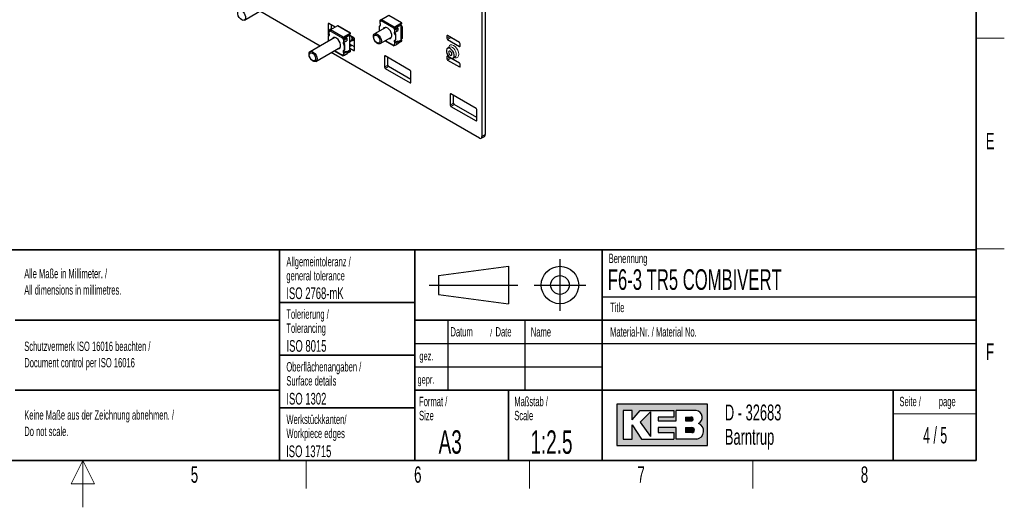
# Paper-space layout 'Blatt4' of a CAD drawing. Header units: millimetres. Extents: x 5 to 418, y 2 to 292.
# Tile 56 of 79: x 203 to 414, y 2 to 106. Entities that reach past the tile are written whole.
import ezdxf

# ---------------------------------------------------------------- set-up
doc = ezdxf.new("R2010")
doc.units = ezdxf.units.MM
doc.layers.add('SLD-0', color=7, linetype='Continuous')
doc.styles.add('SLDTEXTSTYLE0', font='TXT', dxfattribs={"width": 0.605})
doc.styles.add('SLDTEXTSTYLE1', font='TXT', dxfattribs={"width": 0.563})

psp = doc.layouts.new('Blatt4')

# ---------------------------------------------------------------- hatches: boundary and pattern name
at = {"linetype": 'Continuous'}
h = psp.add_hatch(color=7, dxfattribs=at)
h.paths.add_polyline_path([(331.1423676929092, 15.18257760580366), (350.5207896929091, 15.18257760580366), (350.5207896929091, 24.04128480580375), (331.1423676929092, 24.04128480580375)], flags=0)
edge = h.paths.add_edge_path(flags=0)
edge.add_arc((347.9991875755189, 18.26988521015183), 1.720915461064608, -81.72003226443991, 70.17096003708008, ccw=False)
edge.add_line((348.2470169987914, 16.56690822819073), (348.2293995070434, 16.56675060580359))
edge.add_line((348.2293995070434, 16.56675060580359), (343.8767592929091, 16.56675060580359))
edge.add_line((343.8767592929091, 16.56675060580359), (343.8767592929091, 19.05826200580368))
edge.add_line((343.8767592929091, 19.05826200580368), (340.0010748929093, 19.05826200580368))
edge.add_line((340.0010748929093, 19.05826200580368), (340.0010748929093, 17.95092360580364))
edge.add_line((340.0010748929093, 17.95092360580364), (343.3230900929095, 17.95092360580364))
edge.add_line((343.3230900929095, 17.95092360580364), (343.3230900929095, 16.56675060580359))
edge.add_line((343.3230900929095, 16.56675060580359), (336.4022250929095, 16.56675060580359))
edge.add_line((336.4022250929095, 16.56675060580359), (334.4643828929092, 19.61193120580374))
edge.add_line((334.4643828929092, 19.61193120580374), (334.4643828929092, 16.56675060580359))
edge.add_line((334.4643828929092, 16.56675060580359), (332.5265406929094, 16.56675060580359))
edge.add_line((332.5265406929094, 16.56675060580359), (332.5265406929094, 22.65711180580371))
edge.add_line((332.5265406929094, 22.65711180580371), (334.4643828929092, 22.65711180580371))
edge.add_line((334.4643828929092, 22.65711180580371), (334.4643828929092, 20.71926960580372))
edge.add_line((334.4643828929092, 20.71926960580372), (336.1253904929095, 22.65711180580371))
edge.add_line((336.1253904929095, 22.65711180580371), (343.3230900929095, 22.65711180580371))
edge.add_line((343.3230900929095, 22.65711180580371), (343.3230900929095, 21.27293880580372))
edge.add_line((343.3230900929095, 21.27293880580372), (340.0010748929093, 21.27293880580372))
edge.add_line((340.0010748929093, 21.27293880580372), (340.0010748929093, 20.44243500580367))
edge.add_line((340.0010748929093, 20.44243500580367), (343.8767592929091, 20.44243500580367))
edge.add_line((343.8767592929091, 20.44243500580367), (343.8767592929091, 22.65711180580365))
edge.add_line((343.8767592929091, 22.65711180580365), (348.1497422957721, 22.65711180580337))
edge.add_line((348.1497422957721, 22.65711180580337), (348.151741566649, 22.65711180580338))
edge.add_line((348.151741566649, 22.65711180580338), (348.1521661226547, 22.65713246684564))
edge.add_arc((347.9523797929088, 21.20834406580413), 1.462498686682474, -64.4589412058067, 82.1484933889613, ccw=False)
psp.add_hatch(color=7, dxfattribs=at).paths.add_polyline_path([(338.3400672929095, 17.12041980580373), (338.3400672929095, 22.38027720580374), (336.1253904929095, 20.16560040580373)], flags=0)
h = psp.add_hatch(color=7, dxfattribs=at)
edge = h.paths.add_edge_path(flags=0)
edge.add_line((345.8146014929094, 20.44243500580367), (346.974194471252, 20.44243500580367))
edge.add_arc((347.0534490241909, 20.85768690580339), 0.4227474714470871, 259.1945394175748, 460.8054605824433)
edge.add_line((346.9741944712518, 21.27293880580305), (345.8146014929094, 21.27293880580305))
edge.add_line((345.8146014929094, 21.27293880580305), (345.8146014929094, 20.44243500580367))
h = psp.add_hatch(color=7, dxfattribs=at)
edge = h.paths.add_edge_path(flags=0)
edge.add_line((345.8146014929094, 17.95092360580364), (347.1991847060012, 17.95092360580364))
edge.add_arc((347.1991847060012, 18.50459280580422), 0.5536692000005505, 270.0000000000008, 450.0000000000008)
edge.add_line((347.1991847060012, 19.05826200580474), (347.1703327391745, 19.05826200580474))
edge.add_line((347.1703327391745, 19.05826200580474), (345.8146014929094, 19.05826200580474))
edge.add_line((345.8146014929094, 19.05826200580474), (345.8146014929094, 17.95092360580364))

# ---------------------------------------------------------------- linework, layer by layer
at = {"color": 7, "linetype": 'Continuous', "lineweight": 25}
for p, q in [((251.5308018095, 106.0979395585), (256.7742475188, 109.1249163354)), ((267.6951985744, 100.5662381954), (254.8218871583, 107.9978426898)), ((302.3279506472, 108.0416088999), (302.3279506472, 81.2264086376)), ((303.0350574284, 108.4498129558), (303.0350574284, 81.6346126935)), ((269.4333431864, 105.3112759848), (269.4333431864, 102.992300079)), ((270.9323153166, 104.6092459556), (269.5747645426, 105.392943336)), ((280.5029095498, 106.0083169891), (280.5029095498, 105.4951338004)), ((280.9733258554, 106.3348802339), (280.5702749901, 106.102203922)), ((280.5702749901, 105.9144300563), (280.6070445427, 105.8932034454)), ((280.6975542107, 106.0287271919), (280.7710841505, 106.0711751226)), ((280.7343237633, 105.9666801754), (280.6975542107, 105.9879067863)), ((280.7343237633, 105.9666801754), (280.7465176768, 105.9602551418)), ((280.7475041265, 105.9743153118), (280.746537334, 105.9605053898)), ((282.3804683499, 107.0721482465), (280.8437247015, 106.1850050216)), ((283.5590147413, 104.6175014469), (280.8437247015, 106.1850050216)), ((285.0957583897, 105.5046446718), (282.3804683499, 107.0721482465)), ((285.132162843, 105.4942314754), (282.4168728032, 107.0617350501)), ((283.5590147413, 104.6175014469), (285.0957583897, 105.5046446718)), ((283.6217162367, 104.521452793), (285.0005744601, 105.303664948)), ((285.0149490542, 105.2950440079), (284.9791882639, 105.2489805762)), ((285.0032461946, 105.1894980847), (285.159398, 105.3906370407)), ((285.0158948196, 105.3077944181), (285.0149490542, 105.2950440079)), ((285.159398, 105.3906370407), (285.0158948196, 105.3077944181)), ((285.159398, 105.3906370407), (285.159398, 105.4678943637)), ((269.5710387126, 103.8434580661), (269.5710387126, 103.3302748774)), ((270.0414550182, 104.1700213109), (269.638404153, 103.937344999)), ((269.638404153, 103.7495711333), (269.6751737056, 103.7283445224)), ((269.7656833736, 103.8638682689), (269.8392133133, 103.9063161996)), ((269.8024529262, 103.8018212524), (269.7656833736, 103.8230478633)), ((269.8024529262, 103.8018212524), (269.8146468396, 103.7953962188)), ((269.8156332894, 103.8094563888), (269.8146664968, 103.7956464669)), ((271.4485975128, 104.9072893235), (269.9118538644, 104.0201460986)), ((272.6271439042, 102.4526425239), (269.9118538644, 104.0201460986)), ((270.1064642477, 104.1324922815), (270.0414550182, 104.1700213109)), ((270.1404499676, 104.15211182), (270.1404499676, 105.0663800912)), ((274.1638875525, 103.3397857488), (271.4485975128, 104.9072893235)), ((274.2002920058, 103.3293725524), (271.4850019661, 104.8968761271)), ((272.6271439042, 102.4526425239), (274.1638875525, 103.3397857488)), ((274.0713753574, 103.0246391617), (274.2275271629, 103.2257781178)), ((274.2275271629, 103.2257781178), (274.0840239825, 103.1429354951)), ((274.2275271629, 103.2257781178), (274.2275271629, 103.3030354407)), ((281.7797223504, 104.5510849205), (279.3647037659, 103.1569243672)), ((280.4076404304, 103.8535908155), (280.4076404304, 104.8119596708)), ((280.5722061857, 104.967848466), (280.4449269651, 104.894371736)), ((283.4628560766, 104.3924079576), (283.4627941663, 104.4068117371)), ((283.5901352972, 104.4658846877), (283.5919663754, 104.4813812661)), ((283.6023488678, 104.1640510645), (283.6391184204, 104.1428244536)), ((283.7663976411, 104.2163011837), (283.7296280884, 104.2375277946)), ((283.7352849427, 104.2342621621), (283.7352849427, 104.2979244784)), ((283.7352849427, 103.2968083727), (283.7352849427, 103.5777917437)), ((284.2401591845, 104.4489774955), (283.8371083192, 104.2163011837)), ((283.9643875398, 104.1428244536), (284.3674384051, 104.3755007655)), ((283.9643875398, 103.6412813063), (284.3674384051, 103.8739576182)), ((284.3674384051, 104.3755007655), (284.2401591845, 104.4489774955)), ((284.3674384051, 104.3755007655), (284.3674384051, 103.8739576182)), ((285.0292903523, 101.9094211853), (285.0292903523, 105.0449379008)), ((285.1735401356, 104.8636554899), (285.0292903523, 104.9469291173)), ((285.0292903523, 103.6558143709), (285.2502323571, 103.7833614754)), ((285.2502323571, 103.7833614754), (285.3149614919, 103.8298323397)), ((285.3149614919, 102.2997306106), (285.3149614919, 104.6187065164)), ((270.8478515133, 102.3862259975), (265.604405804, 99.3592492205)), ((269.4757695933, 101.6887318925), (269.4757695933, 102.6471007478)), ((269.6403353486, 102.802989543), (269.513056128, 102.729512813)), ((272.5309852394, 102.2275490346), (272.5309233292, 102.2419528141)), ((272.65826446, 102.3010257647), (272.6600955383, 102.3165223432)), ((272.6704780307, 101.9991921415), (272.7072475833, 101.9779655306)), ((272.6898453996, 102.35659387), (274.0687036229, 103.138806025)), ((272.8345268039, 102.0514422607), (272.7977572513, 102.0726688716)), ((272.8034141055, 102.0694032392), (272.8034141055, 102.1330655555)), ((272.8034141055, 101.1319494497), (272.8034141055, 101.4129328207)), ((273.3082883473, 102.2841185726), (272.905237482, 102.0514422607)), ((273.0325167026, 101.9779655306), (273.4355675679, 102.2106418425)), ((273.0325167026, 101.4764223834), (273.4355675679, 101.7090986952)), ((273.4355675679, 102.2106418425), (273.3082883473, 102.2841185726)), ((273.4355675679, 102.2106418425), (273.4355675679, 101.7090986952)), ((274.083078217, 103.1301850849), (274.0473174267, 103.0841216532)), ((274.0840239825, 103.1429354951), (274.083078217, 103.1301850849)), ((274.0974195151, 99.7445622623), (274.0974195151, 102.8800789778)), ((274.9487760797, 102.290592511), (274.0974195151, 102.7820701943)), ((274.0974195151, 101.4909554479), (274.31836152, 101.6185025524)), ((274.3983015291, 101.6790080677), (274.7535431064, 102.0232934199)), ((274.6696260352, 101.941964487), (274.9154536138, 101.9802188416)), ((274.9154536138, 101.9802188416), (274.9880887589, 101.997841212)), ((275.0901974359, 99.7266676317), (275.0901974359, 102.0456435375)), ((280.5646062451, 101.0784070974), (282.9796248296, 102.4725676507)), ((281.6596181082, 101.7105439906), (283.5089498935, 100.6429474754)), ((283.7352849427, 101.533080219), (283.7352849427, 101.8034657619)), ((283.7644664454, 101.8117992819), (283.8917456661, 101.885276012)), ((283.8017529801, 102.8525802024), (283.8017529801, 101.8942113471)), ((283.8371083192, 101.4262170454), (284.2401591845, 101.6588933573)), ((283.9290322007, 101.9676880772), (283.9290322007, 102.9260569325)), ((284.3674384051, 101.5259604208), (283.9643875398, 101.2932841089)), ((284.3674384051, 101.4055681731), (284.9547172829, 101.7445970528)), ((285.0005744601, 101.6110082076), (284.3674384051, 101.2391764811)), ((284.3674384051, 101.5259604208), (284.3674384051, 101.0244172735)), ((285.0957583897, 101.5199255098), (284.3674384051, 101.0994753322)), ((284.9791882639, 101.7632251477), (285.0149490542, 101.6758731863)), ((285.0149490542, 101.6758731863), (285.0158948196, 101.6245672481)), ((285.0158948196, 101.6245672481), (285.159398, 101.7074098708)), ((285.3149614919, 102.9528305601), (285.0292903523, 103.1177449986)), ((285.3149614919, 102.845236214), (285.0292903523, 103.0101506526)), ((285.2689995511, 102.7956905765), (285.0292903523, 102.6573094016)), ((285.0292903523, 102.3013368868), (285.1735401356, 102.2180632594)), ((285.159398, 101.7074098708), (285.0292903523, 102.0252204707)), ((285.159398, 101.6301525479), (285.159398, 101.7074098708)), ((294.8326187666, 102.7007286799), (294.8326187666, 102.2108041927)), ((297.5196245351, 101.3128614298), (294.9740401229, 102.7823960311)), ((294.9740401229, 101.9658552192), (297.5196245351, 100.4963206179)), ((295.6811469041, 102.3740592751), (295.6754469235, 102.3774825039)), ((297.5253245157, 101.309438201), (295.6811469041, 102.3740592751)), ((297.6610458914, 100.5779879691), (297.6610458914, 101.0679124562)), ((266.8043082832, 97.2807319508), (272.0477539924, 100.3077087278)), ((301.7622652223, 80.8997392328), (270.0953936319, 99.1806350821)), ((270.727747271, 99.5456850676), (272.5770790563, 98.4780885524)), ((272.8034141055, 99.368221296), (272.8034141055, 99.6386068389)), ((272.8325956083, 99.646940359), (272.9598748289, 99.720417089)), ((272.869882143, 100.6877212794), (272.869882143, 99.7293524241)), ((272.905237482, 99.2613581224), (273.3082883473, 99.4940344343)), ((272.9971613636, 99.8028291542), (272.9971613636, 100.7611980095)), ((273.4355675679, 99.3611014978), (273.0325167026, 99.1284251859)), ((273.4355675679, 99.2407092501), (274.0228464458, 99.5797381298)), ((274.0687036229, 99.4461492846), (273.4355675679, 99.0743175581)), ((273.4355675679, 99.3611014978), (273.4355675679, 98.8595583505)), ((274.1638875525, 99.3550665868), (273.4355675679, 98.9346164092)), ((274.0473174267, 99.5983662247), (274.083078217, 99.5110142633)), ((274.083078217, 99.5110142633), (274.0840239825, 99.4597083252)), ((274.0840239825, 99.4597083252), (274.2275271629, 99.5425509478)), ((275.0901974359, 100.3797675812), (274.0974195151, 100.9528860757)), ((274.4496195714, 100.6419709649), (274.0974195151, 100.8452917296)), ((274.3371287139, 100.6308316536), (274.0974195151, 100.4924504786)), ((274.0974195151, 100.1364779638), (274.9487760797, 99.6450002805)), ((274.2275271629, 99.5425509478), (274.0974195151, 99.8603615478)), ((274.2275271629, 99.4652936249), (274.2275271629, 99.5425509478)), ((283.4627941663, 100.7323780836), (283.4628560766, 100.7456656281)), ((283.7693041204, 100.7541797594), (283.5590147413, 100.6327822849)), ((283.5919663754, 100.8069476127), (283.5901352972, 100.8191423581)), ((283.6391184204, 100.7917409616), (283.6023488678, 100.8129675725)), ((283.6221992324, 100.801508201), (283.6217162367, 100.8012245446)), ((284.3674384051, 101.0244172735), (283.9643875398, 100.7917409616)), ((295.399393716, 100.3310853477), (294.9397743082, 100.0657527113)), ((272.5309233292, 98.5675191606), (272.5309852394, 98.5808067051)), ((272.8374332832, 98.5893208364), (272.6271439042, 98.4679233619)), ((272.6600955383, 98.6420886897), (272.65826446, 98.6542834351)), ((272.7072475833, 98.6268820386), (272.6704780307, 98.6481086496)), ((272.6903283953, 98.636649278), (272.6898453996, 98.6363656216)), ((273.4355675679, 98.8595583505), (273.0325167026, 98.6268820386)), ((281.4824427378, 98.355478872), (281.4824427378, 96.0365029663)), ((286.9978756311, 95.3347953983), (281.6238640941, 98.4371462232)), ((282.189549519, 96.4447070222), (282.189549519, 98.1105829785)), ((294.8326187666, 98.2914082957), (294.8326187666, 97.8014838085)), ((297.5196245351, 96.9035410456), (294.9740401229, 98.3730756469)), ((294.9740401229, 97.556534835), (297.5196245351, 96.0870002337)), ((295.6811469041, 97.9647388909), (295.6754469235, 97.9681621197)), ((297.5253245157, 96.9001178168), (295.6811469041, 97.9647388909)), ((296.1396767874, 97.9872354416), (296.5992961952, 98.252568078)), ((281.6238640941, 95.7915539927), (286.9978756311, 92.6892031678)), ((287.1392969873, 93.4239704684), (282.3309708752, 96.1997580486)), ((287.1392969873, 92.770870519), (287.1392969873, 95.0898464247)), ((297.6610458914, 96.1686675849), (297.6610458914, 96.658592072)), ((295.5397255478, 90.2403822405), (295.5397255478, 87.9214063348)), ((301.0551584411, 87.2196987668), (295.6811469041, 90.3220495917)), ((296.246832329, 88.3296103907), (296.246832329, 89.995486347)), ((295.6811469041, 87.6764573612), (301.0551584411, 84.5741065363)), ((301.1965797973, 85.3088738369), (296.3882536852, 88.0846614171)), ((301.1965797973, 84.6557738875), (301.1965797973, 86.9747497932)), ((302.1622327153, 80.8601327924), (302.8693394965, 81.2683368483))]:
    psp.add_line(p, q, dxfattribs=at)
at = {"color": 7, "linetype": 'Continuous', "lineweight": 18}
for p, q in [((269.4333431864, 105.3112759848), (269.5747875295, 105.3929300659)), ((280.5702749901, 105.3151851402), (280.5702749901, 105.9144300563)), ((280.6070445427, 105.8932034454), (280.7343237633, 105.9666801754)), ((280.6975542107, 105.9879067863), (280.6975542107, 106.0287271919)), ((280.746537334, 105.9605053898), (283.4628560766, 104.3924079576)), ((285.0149490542, 105.2950440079), (285.0002925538, 105.3035050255)), ((269.638404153, 103.1503262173), (269.638404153, 103.7495711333)), ((269.6751737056, 103.7283445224), (269.8024529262, 103.8018212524)), ((269.7656833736, 103.8230478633), (269.7656833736, 103.8638682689)), ((269.8146664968, 103.7956464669), (272.5309852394, 102.2275490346)), ((280.4830651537, 104.9026444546), (280.6103443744, 104.9761211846)), ((283.4627941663, 104.4068117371), (283.5919663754, 104.4813812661)), ((283.7296280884, 104.2375277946), (283.6023488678, 104.1640510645)), ((283.6391184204, 104.1428244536), (283.6391184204, 103.5435795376)), ((283.7352849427, 104.2979244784), (285.0292903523, 105.0449379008)), ((283.9643875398, 103.6412813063), (283.9643875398, 104.1428244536)), ((269.4333431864, 102.992300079), (269.6536644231, 103.1194888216)), ((269.5511943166, 102.7377855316), (269.6784735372, 102.8112622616)), ((272.5309233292, 102.2419528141), (272.6600955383, 102.3165223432)), ((272.7977572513, 102.0726688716), (272.6704780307, 101.9991921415)), ((272.7072475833, 101.9779655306), (272.7072475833, 101.3787206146)), ((272.8034141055, 102.1330655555), (274.0974195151, 102.8800789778)), ((273.0325167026, 101.4764223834), (273.0325167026, 101.9779655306)), ((274.083078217, 103.1301850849), (274.0684217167, 103.1386461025)), ((283.4628560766, 100.7456656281), (281.725537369, 101.7485983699)), ((283.6391184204, 101.3909858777), (283.6391184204, 100.7917409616)), ((283.8536074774, 103.1038252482), (283.7263282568, 103.0303485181)), ((283.9290322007, 102.9260569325), (283.8017529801, 102.8525802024)), ((283.9290322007, 101.9676880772), (283.8017529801, 101.8942113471)), ((283.9643875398, 100.7917409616), (283.9643875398, 101.2932841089)), ((285.0292903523, 101.9094211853), (284.3663640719, 101.5267219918)), ((284.8619420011, 101.6910390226), (285.0005744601, 101.6110082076)), ((284.9253101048, 101.7276206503), (285.0149490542, 101.6758731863)), ((285.0292903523, 102.9340717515), (285.2689995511, 102.7956905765)), ((285.1735401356, 102.2180632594), (285.31496149, 102.2997040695)), ((294.8326187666, 102.7007286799), (294.9740631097, 102.782382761)), ((294.8326187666, 102.2108041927), (295.3983961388, 102.5374205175)), ((294.9740401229, 101.9658552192), (295.6811469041, 102.3740592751)), ((272.5309852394, 98.5808067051), (270.7936665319, 99.5837394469)), ((272.7072475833, 99.2261269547), (272.7072475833, 98.6268820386)), ((272.9217366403, 100.9389663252), (272.7944574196, 100.8654895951)), ((272.9971613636, 100.7611980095), (272.869882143, 100.6877212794)), ((272.9971613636, 99.8028291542), (272.869882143, 99.7293524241)), ((273.0325167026, 98.6268820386), (273.0325167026, 99.1284251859)), ((274.0974195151, 99.7445622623), (273.4344932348, 99.3618630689)), ((273.9300711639, 99.5261800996), (274.0687036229, 99.4461492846)), ((273.9934392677, 99.5627617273), (274.083078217, 99.5110142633)), ((274.0974195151, 100.7692128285), (274.3371287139, 100.6308316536)), ((274.9487760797, 99.6450002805), (275.090197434, 99.7266410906)), ((283.5919663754, 100.8069476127), (283.4627941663, 100.7323780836)), ((283.5906802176, 100.8191412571), (283.6217162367, 100.8012245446)), ((297.5196245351, 100.4963206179), (297.6610458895, 100.577961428)), ((272.6600955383, 98.6420886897), (272.5309233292, 98.5675191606)), ((272.6588093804, 98.6542823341), (272.6898453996, 98.6363656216)), ((281.4824427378, 98.355478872), (281.6238870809, 98.4371329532)), ((294.8326187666, 98.2914082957), (294.9740631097, 98.3730623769)), ((294.8326187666, 97.8014838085), (295.3983961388, 98.1281001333)), ((294.9740401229, 97.556534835), (295.6811469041, 97.9647388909)), ((281.4824427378, 96.0365029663), (282.189549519, 96.4447070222)), ((281.6238640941, 95.7915539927), (282.3309708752, 96.1997580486)), ((297.5196245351, 96.0870002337), (297.6610458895, 96.1686410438)), ((286.9978756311, 92.6892031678), (287.1392969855, 92.7708439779)), ((295.5397255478, 90.2403822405), (295.6811698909, 90.3220363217)), ((295.5397255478, 87.9214063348), (296.246832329, 88.3296103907)), ((295.6811469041, 87.6764573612), (296.3882536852, 88.0846614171)), ((301.0551584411, 84.5741065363), (301.1965797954, 84.6557473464)), ((302.3279506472, 81.2264086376), (303.0350574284, 81.6346126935))]:
    psp.add_line(p, q, dxfattribs=at)
at = {"color": 7, "linetype": 'Continuous', "lineweight": 25, "flags": 128}
for points in [[(250.6195287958, 108.2284365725), (250.9082785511, 108.1297309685), (251.1997508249, 107.9113112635), (251.4587897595, 107.5995220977), (251.6541514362, 107.2319698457), (251.7622723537, 106.8529867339), (251.7701115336, 106.5082837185), (251.6767234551, 106.2394370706), (251.4933720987, 106.0788736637), (251.2421723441, 106.0459598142), (250.9534225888, 106.1446654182), (250.661950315, 106.3630851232), (250.4029113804, 106.6748742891), (250.2075497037, 107.042426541), (250.0994287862, 107.4214096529), (250.0915896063, 107.7661126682), (250.1849776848, 108.0349593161), (250.3683290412, 108.195522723), (250.6195287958, 108.2284365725)], [(280.4830651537, 104.9026444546), (280.5341911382, 104.9082577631), (280.5768603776, 104.9314967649), (280.6087423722, 104.9710921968), (280.6280957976, 105.0248814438), (280.6338636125, 105.0899266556), (280.6257307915, 105.1626752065), (280.6041415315, 105.2391537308), (280.5702749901, 105.3151851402)], [(280.6070445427, 105.8932034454), (280.6328852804, 105.8810635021), (280.6578381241, 105.8748958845), (280.6810456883, 105.8749125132), (280.7017105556, 105.8811128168), (280.7191226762, 105.8932837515), (280.7326837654, 105.9110071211), (280.7419278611, 105.9336739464), (280.746537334, 105.9605053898)], [(269.6751737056, 103.7283445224), (269.7010144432, 103.7162045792), (269.725967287, 103.7100369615), (269.7491748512, 103.7100535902), (269.7698397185, 103.7162538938), (269.787251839, 103.7284248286), (269.8008129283, 103.7461481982), (269.810057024, 103.7688150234), (269.8146664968, 103.7956464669)], [(279.5005575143, 103.2058827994), (279.7715039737, 103.1832949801), (280.0657472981, 103.0321765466), (280.3477974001, 102.7707546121), (280.5836348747, 102.4305605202), (280.7448142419, 102.052626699), (280.8118948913, 101.6825375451), (280.7767859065, 101.3649312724), (280.6437219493, 101.1381158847), (280.4287524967, 101.0294486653), (280.1578060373, 101.0520364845), (279.8635627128, 101.203154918), (279.5815126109, 101.4645768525), (279.3456751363, 101.8047709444), (279.184495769, 102.1827047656), (279.1174151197, 102.5527939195), (279.1525241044, 102.8704001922), (279.2855880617, 103.0972155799), (279.5005575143, 103.2058827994)], [(282.4296710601, 102.1550860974), (282.4796315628, 102.1495887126), (282.7368584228, 102.1951581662), (282.9255807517, 102.3662070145), (283.0253475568, 102.6441994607), (283.0253475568, 102.9990107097), (282.9255807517, 103.3921914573), (282.7368584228, 103.7811344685), (282.4796315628, 104.1236917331), (282.1817746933, 104.3827418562), (281.8755652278, 104.5302127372), (281.5941857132, 104.5501236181), (281.368127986, 104.4403168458), (281.229768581, 104.2336033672)], [(281.511464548, 104.5276824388), (281.4954072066, 104.5137935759), (281.3570478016, 104.3070800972)], [(283.6391184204, 103.5435795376), (283.6052518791, 103.5066496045), (283.583662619, 103.4550975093), (283.5755297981, 103.3917389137), (283.581297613, 103.3200343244), (283.6006510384, 103.2439000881), (283.6325330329, 103.1674944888), (283.6752022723, 103.0949906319), (283.7263282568, 103.0303485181)], [(269.5511943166, 102.7377855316), (269.6023203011, 102.7433988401), (269.6449895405, 102.7666378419), (269.676871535, 102.8062332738), (269.6962249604, 102.8600225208), (269.7019927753, 102.9250677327), (269.6938599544, 102.9978162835), (269.6722706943, 103.0742948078), (269.638404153, 103.1503262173)], [(271.497800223, 99.9902271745), (271.5477607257, 99.9847297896), (271.8049875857, 100.0302992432), (271.9937099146, 100.2013480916), (272.0934767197, 100.4793405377), (272.0934767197, 100.8341517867), (271.9937099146, 101.2273325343), (271.8049875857, 101.6162755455), (271.5477607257, 101.9588328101), (271.2499038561, 102.2178829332), (270.9436943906, 102.3653538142), (270.6623148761, 102.3852646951), (270.4362571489, 102.2754579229), (270.2978977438, 102.0687444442)], [(270.5795937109, 102.3628235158), (270.5635363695, 102.3489346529), (270.4251769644, 102.1422211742)], [(272.7072475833, 101.3787206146), (272.6733810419, 101.3417906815), (272.6517917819, 101.2902385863), (272.6436589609, 101.2268799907), (272.6494267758, 101.1551754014), (272.6687802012, 101.0790411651), (272.7006621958, 101.0026355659), (272.7433314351, 100.9301317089), (272.7944574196, 100.8654895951)], [(274.31836152, 101.6185025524), (274.379038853, 101.6614622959), (274.5213281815, 101.8773217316), (274.5667737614, 102.1873136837), (274.5132172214, 102.5420352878)], [(274.7535431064, 102.0232934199), (274.8689909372, 102.2158034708), (274.8943953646, 102.3219858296)], [(279.4727654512, 102.9125092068), (279.7171199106, 102.8849221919), (279.9804793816, 102.7297436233), (280.222749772, 102.4705980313), (280.4070476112, 102.1469379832), (280.5053152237, 101.8080377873), (280.5025922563, 101.5054919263), (280.3992932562, 101.285360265), (280.2111445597, 101.1811558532), (279.9667901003, 101.2087428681), (279.7034306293, 101.3639214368), (279.4611602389, 101.6230670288), (279.2768623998, 101.9467270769), (279.1785947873, 102.2856272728), (279.1813177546, 102.5881731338), (279.2846167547, 102.8083047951), (279.4727654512, 102.9125092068)], [(282.5569502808, 102.2285628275), (282.6069107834, 102.2230654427), (282.8252080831, 102.2519653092)], [(283.7263282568, 101.8035265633), (283.6752022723, 101.7979132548), (283.6325330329, 101.774674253), (283.6006510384, 101.7350788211), (283.581297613, 101.6812895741), (283.5755297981, 101.6162443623), (283.583662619, 101.5434958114), (283.6052518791, 101.4670172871), (283.6391184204, 101.3909858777)], [(285.3149614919, 102.8143904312), (285.3000382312, 102.8100786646), (285.2689995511, 102.7956905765)], [(266.8649856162, 97.3236916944), (266.6430147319, 97.2280006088), (266.3681352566, 97.2640196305), (266.0735017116, 97.4274043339), (265.7946512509, 97.6984481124), (265.5652173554, 98.0444590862), (265.412873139, 98.4237032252), (265.3559935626, 98.7904380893), (265.4014391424, 99.1004300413), (265.543728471, 99.316289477), (265.7656993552, 99.4119805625), (266.0405788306, 99.3759615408), (266.3352123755, 99.2125768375), (266.6140628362, 98.941533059), (266.8434967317, 98.5955220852), (266.9958409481, 98.2162779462), (267.0527205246, 97.8495430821), (267.0072749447, 97.53955113), (266.8649856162, 97.3236916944)], [(266.6071870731, 97.4566016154), (266.4050734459, 97.3782791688), (266.1537226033, 97.4325400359), (265.8914004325, 97.6111234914), (265.6580431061, 97.8868418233), (265.4891771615, 98.2177194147), (265.4105109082, 98.5533831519), (265.43402057, 98.8427312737), (265.5561270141, 99.0417131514), (265.7582406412, 99.120035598), (266.0095914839, 99.0657747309), (266.2719136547, 98.8871912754), (266.5052709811, 98.6114729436), (266.6741369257, 98.2805953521), (266.752803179, 97.9449316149), (266.7292935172, 97.6555834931), (266.6071870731, 97.4566016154)], [(271.6250794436, 100.0637039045), (271.6750399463, 100.0582065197), (271.893337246, 100.0871063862)], [(272.7944574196, 99.6386676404), (272.7433314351, 99.6330543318), (272.7006621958, 99.60981533), (272.6687802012, 99.5702198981), (272.6494267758, 99.5164306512), (272.6436589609, 99.4513854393), (272.6517917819, 99.3786368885), (272.6733810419, 99.3021583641), (272.7072475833, 99.2261269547)], [(283.6023488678, 100.8129675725), (283.5765081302, 100.8251075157), (283.5515552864, 100.8312751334), (283.5283477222, 100.8312585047), (283.5076828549, 100.8250582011), (283.4902707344, 100.8128872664), (283.4767096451, 100.7951638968), (283.4674655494, 100.7724970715), (283.4628560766, 100.7456656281)], [(283.6217162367, 100.8012245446), (283.616985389, 100.7988540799), (283.6123534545, 100.7973484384), (283.6079232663, 100.7967410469), (283.6037931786, 100.79704539), (283.6000548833, 100.7982547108), (283.596791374, 100.8003421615), (283.5940751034, 100.8032613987), (283.5919663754, 100.8069476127)], [(295.5397255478, 98.0466451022), (295.829939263, 97.9382004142), (296.085148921, 97.9610200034), (296.2745724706, 98.1123514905), (296.3753626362, 98.3739420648), (296.3753626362, 98.7142400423), (296.2745724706, 99.0922004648), (296.085148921, 99.4622357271), (295.829939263, 99.7797141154), (295.5397255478, 100.0063430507), (295.2495118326, 100.1147877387), (294.9943021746, 100.0919681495), (294.804878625, 99.9406366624), (294.7040884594, 99.6790460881), (294.7040884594, 99.3387481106), (294.804878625, 98.9607876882), (294.9943021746, 98.5907524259), (295.2495118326, 98.2732740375), (295.5397255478, 98.0466451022)], [(295.5397255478, 98.6182236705), (295.6750245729, 98.5711949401), (295.7897255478, 98.5934813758), (295.866366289, 98.68169007), (295.8932789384, 98.8223920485), (295.866366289, 98.9941667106), (295.7897255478, 99.170862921), (295.6750245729, 99.3255802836), (295.5397255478, 99.4347644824), (295.4044265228, 99.4817932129), (295.2897255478, 99.4595067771), (295.2130848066, 99.3712980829), (295.1861721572, 99.2305961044), (295.2130848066, 99.0588214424), (295.2897255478, 98.8821252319), (295.4044265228, 98.7274078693), (295.5397255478, 98.6182236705)], [(272.6704780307, 98.6481086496), (272.644637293, 98.6602485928), (272.6196844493, 98.6664162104), (272.5964768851, 98.6663995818), (272.5758120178, 98.6601992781), (272.5583998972, 98.6480283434), (272.544838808, 98.6303049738), (272.5355947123, 98.6076381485), (272.5309852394, 98.5808067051)], [(272.6898453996, 98.6363656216), (272.6851145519, 98.6339951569), (272.6804826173, 98.6324895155), (272.6760524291, 98.6318821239), (272.6719223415, 98.632186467), (272.6681840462, 98.6333957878), (272.6649205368, 98.6354832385), (272.6622042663, 98.6384024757), (272.6600955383, 98.6420886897)]]:
    psp.add_lwpolyline(points, dxfattribs=at)
at = {"color": 7, "linetype": 'Continuous', "lineweight": 18, "flags": 128}
for points in [[(296.3562082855, 98.1122364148), (296.5855197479, 98.0354845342), (296.8910540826, 98.0388739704), (297.1335275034, 98.1788964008), (297.2892050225, 98.4418454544), (297.3428478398, 98.8019818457), (297.2892050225, 99.2240529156), (297.1335275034, 99.6667434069), (296.8910540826, 100.08671969), (296.5855197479, 100.4428715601), (296.246832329, 100.7003363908), (295.9081449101, 100.8339117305), (295.6026105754, 100.8305222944), (295.3601371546, 100.6904998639), (295.2044596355, 100.4275508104), (295.1563058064, 100.1907536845)], [(296.5965665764, 98.2510065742), (296.7341918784, 98.3776841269), (296.834982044, 98.6392747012), (296.834982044, 98.9795726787), (296.7341918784, 99.3575331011), (296.5447683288, 99.7275683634), (296.2895586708, 100.0450467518), (295.9993449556, 100.2716756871), (295.7091312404, 100.3801203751), (295.4539215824, 100.3573007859), (295.3953559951, 100.3287228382)]]:
    psp.add_lwpolyline(points, dxfattribs=at)
at = {"color": 7, "linetype": 'Continuous', "lineweight": 25}
for centre, radius, start, end in [((269.5195580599, 105.3252614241), 0.08734183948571, 50.7967147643, 189.2140369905), ((280.6059082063, 106.0083169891), 0.1004215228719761, 110.7834207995, 249.2165792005), ((280.705300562, 106.0083169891), 0.0218307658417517, 110.7834207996, 249.2165792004), ((281.1039030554, 105.9388668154), 0.358157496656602, 136.5884037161, 174.3198733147), ((284.4196956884, 104.9867320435), 0.6179047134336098, 25.1136920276, 28.5500394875), ((285.0151331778, 105.2801360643), 0.0276688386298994, 88.4226163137, 121.7475395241), ((285.0928745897, 105.4261741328), 0.0785235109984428, 32.0939265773, 87.8953216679), ((269.6740373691, 103.8434580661), 0.1004215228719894, 110.7834207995, 249.2165792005), ((269.7734297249, 103.8434580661), 0.0218307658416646, 110.7834207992, 249.2165792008), ((270.1720322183, 103.7740078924), 0.358157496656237, 136.5884037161, 174.3198733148), ((271.4452935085, 104.8268971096), 0.0804600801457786, 60.4279599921, 87.6465504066), ((274.1610037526, 103.2613152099), 0.0785235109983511, 32.0939265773, 87.8953216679), ((280.483329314, 104.8257160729), 0.0769288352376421, 90.1967441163, 190.3010264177), ((280.6444355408, 103.8585902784), 0.2368478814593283, 181.2095079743, 202.1990264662), ((280.6047238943, 104.9099851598), 0.0663744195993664, 85.1424677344, 119.3348808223), ((283.8191930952, 104.3713632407), 0.3581574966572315, 136.5884037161, 174.3198733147), ((283.7689719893, 104.4226168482), 0.3076028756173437, 185.6359561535, 237.2017465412), ((283.8962512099, 104.4960935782), 0.3076028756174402, 185.6359561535, 237.2017465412), ((283.6593509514, 104.4624328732), 0.0699980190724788, 122.5240785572, 164.2941350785), ((283.8017529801, 104.4567080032), 0.353515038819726, 242.6096722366, 297.3903277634), ((283.2082815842, 104.2776955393), 0.527391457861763, 2.1982100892, 30.4370663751), ((284.1363695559, 103.428284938), 0.4303817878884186, 158.7372946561, 228.9283052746), ((283.8017529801, 104.2845367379), 0.0768510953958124, 242.6096722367, 297.3903277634), ((284.5367554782, 105.0321699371), 0.4927003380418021, 1.484943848, 26.1067936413), ((285.0079182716, 104.6047343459), 0.3073609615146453, 2.6054784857, 57.39452166), ((269.743958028, 103.0075151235), 0.3109872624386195, 182.8043141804, 233.7619915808), ((269.5514584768, 102.6608571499), 0.0769288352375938, 90.1967441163, 190.3010264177), ((269.7125647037, 101.6937313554), 0.2368478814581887, 181.2095079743, 202.1990264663), ((269.6728530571, 102.7451262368), 0.0663744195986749, 85.1424677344, 119.3348808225), ((272.887322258, 102.2065043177), 0.3581574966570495, 136.5884037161, 174.3198733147), ((272.8371011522, 102.2577579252), 0.307602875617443, 185.6359561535, 237.2017465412), ((272.9643803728, 102.3312346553), 0.3076028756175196, 185.6359561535, 237.2017465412), ((272.7274801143, 102.2975739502), 0.0699980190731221, 122.5240785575, 164.2941350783), ((272.869882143, 102.2918490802), 0.3535150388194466, 242.6096722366, 297.3903277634), ((272.2764107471, 102.1128366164), 0.5273914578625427, 2.1982100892, 30.4370663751), ((273.2044987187, 101.263426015), 0.4303817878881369, 158.737294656, 228.9283052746), ((272.869882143, 102.1196778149), 0.0768510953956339, 242.6096722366, 297.3903277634), ((273.4878248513, 102.8218731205), 0.6179047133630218, 25.1136920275, 28.5500394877), ((273.604884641, 102.8673110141), 0.4927003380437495, 1.4849438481, 26.1067936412), ((274.0832623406, 103.1152771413), 0.0276688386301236, 88.422616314, 121.7475395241), ((274.5415240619, 102.2227901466), 0.5063480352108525, 259.1554645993, 356.1233061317), ((274.7831542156, 102.031671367), 0.3073609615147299, 2.6054784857, 57.3945216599), ((284.0910819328, 101.6758474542), 0.3874318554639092, 160.7489968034, 213.0660326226), ((283.522140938, 102.838829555), 0.2799499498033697, 2.8154004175, 43.1663281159), ((283.7260640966, 101.880454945), 0.0769288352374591, 270.1967441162, 10.3010264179), ((283.6494201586, 102.912306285), 0.2799499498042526, 2.8154004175, 43.1663281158), ((283.8399089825, 101.9583700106), 0.0896090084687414, 305.3434417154, 5.9687386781), ((284.6761330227, 101.9489255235), 0.5236333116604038, 213.6338887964, 233.8767340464), ((284.8935191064, 101.8503779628), 0.1222080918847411, 300.0509723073, 314.5081341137), ((284.8282051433, 101.8966509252), 0.2014902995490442, 318.5325430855, 3.6337865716), ((284.970030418, 101.6609546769), 0.0585456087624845, 301.4472687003, 321.5725795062), ((284.8000533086, 101.7641356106), 0.383510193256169, 320.4481654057, 339.5518344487), ((285.2287466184, 102.2857451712), 0.0873418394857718, 230.7967147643, 9.2140369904), ((294.9188336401, 102.7147141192), 0.087341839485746, 50.7967147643, 189.2140369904), ((295.1396619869, 102.2247763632), 0.307360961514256, 182.6054784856, 237.39452166), ((297.3540026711, 101.0539402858), 0.3073609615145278, 2.6054784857, 57.39452166), ((273.1592110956, 99.5109885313), 0.3874318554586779, 160.748996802, 213.0660326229), ((272.5902701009, 100.673970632), 0.2799499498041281, 2.8154004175, 43.1663281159), ((272.7941932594, 99.7155960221), 0.0769288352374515, 270.1967441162, 10.3010264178), ((272.7175493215, 100.747447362), 0.2799499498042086, 2.8154004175, 43.1663281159), ((272.9080381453, 99.7935110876), 0.0896090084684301, 305.3434417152, 5.9687386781), ((273.7442621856, 99.7840666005), 0.5236333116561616, 213.6338887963, 233.8767340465), ((273.9616482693, 99.6855190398), 0.1222080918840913, 300.0509723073, 314.5081341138), ((273.8963343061, 99.7317920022), 0.2014902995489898, 318.5325430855, 3.6337865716), ((274.0381595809, 99.4960957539), 0.0585456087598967, 301.4472686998, 321.5725795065), ((273.8681824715, 99.5992766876), 0.3835101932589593, 320.4481654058, 339.5518344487), ((274.3989343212, 100.5565724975), 0.0966144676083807, 27.748749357, 129.7704808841), ((275.0039825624, 99.7126821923), 0.0873418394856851, 230.7967147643, 9.2140369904), ((283.5544101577, 100.7246115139), 0.0919446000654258, 175.1544456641, 272.8705721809), ((283.8017529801, 101.1056245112), 0.3535150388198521, 242.6096722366, 297.3903277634), ((297.5748310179, 100.5640025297), 0.0873418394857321, 230.7967147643, 9.2140369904), ((272.6225393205, 98.5597525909), 0.0919446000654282, 175.1544456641, 272.8705721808), ((272.869882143, 98.9407655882), 0.3535150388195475, 242.6096722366, 297.3903277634), ((281.5686576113, 98.3694643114), 0.0873418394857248, 50.7967147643, 189.2140369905), ((294.9188336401, 98.3053937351), 0.0873418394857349, 50.7967147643, 189.2140369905), ((295.1396619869, 97.815455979), 0.3073609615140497, 182.6054784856, 237.39452166), ((297.3540026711, 96.6446199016), 0.3073609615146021, 2.6054784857, 57.39452166), ((281.7894859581, 96.0504751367), 0.307360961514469, 182.6054784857, 237.39452166), ((282.4965927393, 96.4586791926), 0.3073609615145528, 182.6054784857, 237.39452166), ((286.832253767, 95.0758742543), 0.3073609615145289, 2.6054784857, 57.39452166), ((297.5748310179, 96.1546821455), 0.087341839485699, 230.7967147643, 9.2140369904), ((287.0530821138, 92.7568850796), 0.0873418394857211, 230.7967147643, 9.2140369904), ((295.6259404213, 90.2543676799), 0.0873418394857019, 50.7967147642, 189.2140369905), ((295.8467687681, 87.9353785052), 0.3073609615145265, 182.6054784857, 237.39452166), ((296.5538755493, 88.3435825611), 0.3073609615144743, 182.6054784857, 237.39452166), ((300.889536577, 86.9607776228), 0.3073609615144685, 2.6054784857, 57.39452166), ((301.1103649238, 84.6417884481), 0.0873418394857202, 230.7967147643, 9.2140369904), ((301.9830911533, 81.1704668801), 0.3493673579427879, 230.7967147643, 9.2140369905), ((302.6545089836, 81.5861614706), 0.3836204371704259, 304.0563508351, 7.2558295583)]:
    psp.add_arc(centre, radius, start, end, dxfattribs=at)
for points, knots in [([(280.503082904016, 105.4951332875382), (280.5030430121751, 105.4931723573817), (280.5029090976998, 105.4865896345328), (280.504211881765, 105.4747577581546), (280.5068290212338, 105.4601409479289), (280.5118926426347, 105.4406093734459), (280.5189033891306, 105.4206638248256), (280.5275039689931, 105.4002228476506), (280.5346215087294, 105.3846650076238), (280.5422506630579, 105.3689757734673), (280.5503172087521, 105.3530866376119), (280.5597044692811, 105.3351090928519), (280.566406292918, 105.3224770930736), (280.5702749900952, 105.315185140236)], [0, 0, 0, 0, 0.0376494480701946, 0.1263868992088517, 0.2158742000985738, 0.2973263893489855, 0.4629774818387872, 0.5473228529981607, 0.6302568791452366, 0.7136709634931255, 0.7984537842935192, 0.883655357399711, 1, 1, 1, 1]), ([(269.5712120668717, 103.3302743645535), (269.5711721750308, 103.3283134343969), (269.5710382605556, 103.3217307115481), (269.5723410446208, 103.3098988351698), (269.5749581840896, 103.2952820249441), (269.5800218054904, 103.2757504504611), (269.5870325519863, 103.2558049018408), (269.5956331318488, 103.2353639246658), (269.6027506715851, 103.219806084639), (269.6103798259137, 103.2041168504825), (269.6184463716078, 103.1882277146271), (269.6278336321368, 103.1702501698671), (269.6345354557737, 103.1576181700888), (269.638404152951, 103.1503262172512)], [0, 0, 0, 0, 0.0376494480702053, 0.1263868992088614, 0.2158742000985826, 0.2973263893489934, 0.4629774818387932, 0.5473228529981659, 0.6302568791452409, 0.7136709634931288, 0.7984537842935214, 0.8836553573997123, 1, 1, 1, 1]), ([(283.6391184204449, 103.5435795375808), (283.6541911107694, 103.5521023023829), (283.6844410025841, 103.5692069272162), (283.754735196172, 103.5827559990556), (283.829519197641, 103.5954225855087), (283.9034024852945, 103.6120515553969), (283.9430684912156, 103.6310632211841), (283.9643875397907, 103.6412813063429)], [0, 0, 0, 0, 0.2136915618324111, 0.428864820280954, 0.6133709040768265, 0.7922007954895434, 1, 1, 1, 1]), ([(272.7072475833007, 101.378720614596), (272.7223202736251, 101.3872433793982), (272.7525701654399, 101.4043480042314), (272.8228643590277, 101.4178970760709), (272.8976483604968, 101.430563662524), (272.9715316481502, 101.4471926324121), (273.0111976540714, 101.4662042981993), (273.0325167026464, 101.4764223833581)], [0, 0, 0, 0, 0.2136915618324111, 0.428864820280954, 0.6133709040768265, 0.7922007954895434, 1, 1, 1, 1]), ([(283.9643875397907, 101.2932841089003), (283.9550927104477, 101.2884566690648), (283.9362374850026, 101.2786638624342), (283.9032254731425, 101.2685258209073), (283.8674709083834, 101.2624541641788), (283.83061471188, 101.2616356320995), (283.7933753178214, 101.2665749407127), (283.7584154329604, 101.2772959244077), (283.7260325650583, 101.2936607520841), (283.6974454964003, 101.3146409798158), (283.6722896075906, 101.3402142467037), (283.6530670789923, 101.3660825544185), (283.6431496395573, 101.3837887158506), (283.6391184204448, 101.3909858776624)], [0, 0, 0, 0, 0.0954473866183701, 0.1936218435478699, 0.2890814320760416, 0.3874285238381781, 0.4805669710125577, 0.5767182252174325, 0.6649293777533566, 0.7556451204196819, 0.8454197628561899, 0.9371665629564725, 1, 1, 1, 1]), ([(283.8371083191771, 101.4262170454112), (283.8334913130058, 101.4246994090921), (283.8262666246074, 101.4216680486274), (283.8131141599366, 101.4227538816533), (283.7980216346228, 101.4285087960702), (283.7805098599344, 101.44184374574), (283.7714843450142, 101.4563097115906), (283.7663976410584, 101.4644626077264)], [0, 0, 0, 0, 0.1500588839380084, 0.2997309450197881, 0.458193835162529, 0.694642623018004, 1, 1, 1, 1]), ([(273.0325167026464, 99.12842518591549), (273.0232218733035, 99.12359774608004), (273.0043666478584, 99.11380493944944), (272.9713546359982, 99.10366689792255), (272.9356000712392, 99.097595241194), (272.8987438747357, 99.09677670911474), (272.861504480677, 99.101716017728), (272.8265445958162, 99.11243700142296), (272.7941617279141, 99.12880182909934), (272.7655746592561, 99.14978205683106), (272.7404187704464, 99.17535532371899), (272.721196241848, 99.20122363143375), (272.711278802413, 99.21892979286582), (272.7072475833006, 99.22612695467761)], [0, 0, 0, 0, 0.0954473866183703, 0.1936218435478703, 0.2890814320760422, 0.3874285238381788, 0.4805669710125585, 0.5767182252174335, 0.6649293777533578, 0.7556451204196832, 0.84541976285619, 0.9371665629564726, 1, 1, 1, 1]), ([(272.9052374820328, 99.26135812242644), (272.9016204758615, 99.2598404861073), (272.8943957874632, 99.25680912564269), (272.8812433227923, 99.25789495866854), (272.8661507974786, 99.26364987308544), (272.8486390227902, 99.27698482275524), (272.83961350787, 99.29145078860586), (272.8345268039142, 99.29960368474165)], [0, 0, 0, 0, 0.1500588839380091, 0.2997309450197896, 0.4581938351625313, 0.6946426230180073, 0.9999999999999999, 0.9999999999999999, 0.9999999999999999, 0.9999999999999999])]:
    psp.add_open_spline(points, degree=3, knots=knots, dxfattribs=at)
at = {"layer": 'SLD-0', "lineweight": 35}
for p, q in [((408, 12), (408, 282.5)), ((135, 57), (408, 57)), ((259, 57), (259, 12)), ((288, 57), (288, 12)), ((328, 57.0000000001), (328, 12)), ((408, 57), (408, 12)), ((259, 45.75), (288, 45.75)), ((202.5, 42), (259, 42)), ((408, 42), (288, 42)), ((259, 34.5), (288, 34.5)), ((202.5, 27), (259, 27)), ((288, 27), (408, 27)), ((308, 27), (308, 12)), ((390.2572074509, 27), (390.2572074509, 12)), ((259, 23.25), (288, 23.25)), ((26, 12), (408, 12)), ((135, 12), (408, 12))]:
    psp.add_line(p, q, dxfattribs=at)
at = {"layer": 'SLD-0', "lineweight": 18}
for p, q in [((408, 102.25), (414, 102.25)), ((408, 57.25), (414, 57.25)), ((390.2572074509, 22), (408, 22)), ((217, 12), (214.5, 7)), ((217, 2), (217, 12)), ((219.5, 7), (217, 12)), ((264.75, 6), (264.75, 12)), ((312.5, 6), (312.5, 12)), ((360.25, 6), (360.25, 12)), ((214.5, 7), (219.5, 7))]:
    psp.add_line(p, q, dxfattribs=at)
at = {"layer": 'SLD-0'}
for p, q in [((319, 55), (319, 44)), ((293, 51.5), (308, 53.5)), ((308, 53.5), (308, 45.5)), ((293, 51.5), (293, 47.5)), ((291, 49.5), (310, 49.5)), ((313.5, 49.5), (324.5, 49.5)), ((293, 47.5), (308, 45.5)), ((328, 47.0000000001), (408, 47.0000000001)), ((295, 42), (295, 27)), ((311.5, 42), (311.5, 27)), ((288, 37), (408, 37)), ((288, 32), (328, 32)), ((348.1497422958, 22.6571118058), (348.1517415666, 22.6571118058)), ((348.1517415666, 22.6571118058), (348.1521661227, 22.6571324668)), ((348.229399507, 16.5667506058), (348.2470169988, 16.5669082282))]:
    psp.add_line(p, q, dxfattribs=at)
at = {"layer": 'SLD-0', "linetype": 'Continuous'}
for p, q in [((350.5207896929, 24.0412848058), (331.1423676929, 24.0412848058)), ((331.1423676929, 24.0412848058), (331.1423676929, 15.1825776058)), ((350.5207896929, 15.1825776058), (350.5207896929, 24.0412848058)), ((334.4643828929, 22.6571118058), (332.5265406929, 22.6571118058)), ((332.5265406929, 22.6571118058), (332.5265406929, 16.5667506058)), ((334.4643828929, 20.7192696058), (336.1253904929, 22.6571118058)), ((334.4643828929, 20.7192696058), (334.4643828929, 22.6571118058)), ((336.1253904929, 22.6571118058), (343.3230900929, 22.6571118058)), ((338.3400672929, 22.3802772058), (336.1253904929, 20.1656004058)), ((338.3400672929, 22.3802772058), (338.3400672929, 17.1204198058)), ((340.0010748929, 21.2729388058), (340.0010748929, 20.4424350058)), ((343.3230900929, 21.2729388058), (340.0010748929, 21.2729388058)), ((343.3230900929, 22.6571118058), (343.3230900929, 21.2729388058)), ((348.1497422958, 22.6571118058), (343.8767592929, 22.6571118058)), ((343.8767592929, 20.4424350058), (343.8767592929, 22.6571118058)), ((345.8146014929, 21.2729388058), (346.9741944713, 21.2729388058)), ((345.8146014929, 21.2729388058), (345.8146014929, 20.4424350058)), ((348.1497422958, 22.6571118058), (348.1517415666, 22.6571118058)), ((348.1517415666, 22.6571118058), (348.1521661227, 22.6571324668)), ((334.4643828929, 16.5667506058), (334.4643828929, 19.6119312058)), ((334.4643828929, 19.6119312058), (336.4022250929, 16.5667506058)), ((336.1253904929, 20.1656004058), (338.3400672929, 17.1204198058)), ((340.0010748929, 20.4424350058), (343.8767592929, 20.4424350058)), ((340.0010748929, 19.0582620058), (340.0010748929, 17.9509236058)), ((343.8767592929, 19.0582620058), (340.0010748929, 19.0582620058)), ((343.8767592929, 16.5667506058), (343.8767592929, 19.0582620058)), ((345.8146014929, 20.4424350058), (346.9741944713, 20.4424350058)), ((345.8146014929, 19.0582620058), (347.199184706, 19.0582620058)), ((345.8146014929, 19.0582620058), (345.8146014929, 17.9509236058)), ((347.1703327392, 19.0582620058), (347.199184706, 19.0582620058)), ((340.0010748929, 17.9509236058), (343.3230900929, 17.9509236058)), ((343.3230900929, 17.9509236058), (343.3230900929, 16.5667506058)), ((347.199184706, 17.9509236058), (345.8146014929, 17.9509236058)), ((331.1423676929, 15.1825776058), (350.5207896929, 15.1825776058)), ((332.5265406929, 16.5667506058), (334.4643828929, 16.5667506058)), ((336.4022250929, 16.5667506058), (343.3230900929, 16.5667506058)), ((348.229399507, 16.5667506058), (343.8767592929, 16.5667506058)), ((348.229399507, 16.5667506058), (348.2470169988, 16.5669082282))]:
    psp.add_line(p, q, dxfattribs=at)
at = {"layer": 'SLD-0'}
for radius in [4.000000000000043, 2.000000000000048]:
    psp.add_circle((319, 49.5), radius, dxfattribs=at)
at = {"layer": 'SLD-0', "linetype": 'Continuous'}
for centre, radius, start, end in [((347.0534490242, 20.8576869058), 0.4227474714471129, 259.1945394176, 100.8054605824), ((347.9523797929, 21.2083440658), 1.462498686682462, 295.5410587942, 82.148493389), ((347.199184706, 18.5045928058), 0.5536692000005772, 270, 90), ((347.9991875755, 18.2698852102), 1.720915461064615, 278.2799677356, 70.1709600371)]:
    psp.add_arc(centre, radius, start, end, dxfattribs=at)

# ---------------------------------------------------------------- texts
at = {"layer": 'SLD-0'}
for s, insert, char_height, attachment_point, style in [('E', (410.9815679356, 82.0010772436), 3.5, 2, 'SLDTEXTSTYLE0'), ('Basisgerät mit Zubehör', (135.9741945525, 71.254986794), 5, 1, 'SLDTEXTSTYLE0'), ('Allgemeintoleranz /', (260.5043854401, 55.4784419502), 2, 1, 'SLDTEXTSTYLE0'), ('Benennung', (329.4092408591, 56.1865848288), 2, 1, 'SLDTEXTSTYLE0'), ('Alle Maße in Millimeter. /', (204.4639500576, 52.9388226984), 2, 1, 'SLDTEXTSTYLE0'), ('general tolerance', (260.5043854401, 52.4784419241), 2, 1, 'SLDTEXTSTYLE0'), ('F6-3 TR5 COMBIVERT', (329.222041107, 52.8643539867), 4.4, 1, 'SLDTEXTSTYLE0'), ('All dimensions in millimetres.', (204.4639500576, 49.4388225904), 2, 1, 'SLDTEXTSTYLE0'), ('ISO 2768-mK', (260.4940938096, 48.9932287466), 2.5, 1, 'SLDTEXTSTYLE0'), ('Tolerierung /', (260.5022836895, 44.2785453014), 2, 1, 'SLDTEXTSTYLE0'), ('Title', (329.7169273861, 45.7051426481), 2, 1, 'SLDTEXTSTYLE0'), ('Tolerancing', (260.5022836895, 41.2785452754), 2, 1, 'SLDTEXTSTYLE0'), ('Datum', (295.5861619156, 40.5042457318), 2, 1, 'SLDTEXTSTYLE0'), ('/', (304.0691478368, 40.0041563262), 1.5, 1, 'SLDTEXTSTYLE0'), ('Date', (305.2253980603, 40.5042457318), 2, 1, 'SLDTEXTSTYLE0'), ('Name', (312.770034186, 40.4793879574), 2, 1, 'SLDTEXTSTYLE0'), ('Material-Nr. / Material No.', (329.7169273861, 40.4793879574), 2, 1, 'SLDTEXTSTYLE0'), ('Schutzvermerk ISO 16016 beachten /', (204.4639500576, 37.4058096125), 2, 1, 'SLDTEXTSTYLE0'), ('ISO 8015', (260.5277662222, 37.732972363), 2.5, 1, 'SLDTEXTSTYLE0'), ('F', (410.9536166, 37.0010772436), 3.5, 2, 'SLDTEXTSTYLE0'), ('Document control per ISO 16016', (204.4639500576, 33.9058095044), 2, 1, 'SLDTEXTSTYLE0'), ('gez.', (288.9470592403, 35.2328921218), 1.8, 1, 'SLDTEXTSTYLE0'), ('Oberflächenangaben /', (260.5027641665, 33.0232290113), 2, 1, 'SLDTEXTSTYLE0'), ('Surface details', (260.5027641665, 30.0232289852), 2, 1, 'SLDTEXTSTYLE0'), ('gepr.', (288.5445949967, 30.2118970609), 1.8, 1, 'SLDTEXTSTYLE0'), ('ISO 1302', (260.5038336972, 26.4529504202), 2.5, 1, 'SLDTEXTSTYLE0'), ('Format /', (288.8790098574, 25.606905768), 2, 1, 'SLDTEXTSTYLE0'), ('Maßstab /', (309.2314641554, 25.6069055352), 2, 1, 'SLDTEXTSTYLE0'), ('Seite /', (391.5827404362, 25.611128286), 2, 1, 'SLDTEXTSTYLE0'), ('D - 32683', (354.2591907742, 23.9656567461), 3.4, 1, 'SLDTEXTSTYLE0'), ('page', (399.9962824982, 25.6114133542), 2, 1, 'SLDTEXTSTYLE0'), ('Keine Maße aus der Zeichnung abnehmen. /', (204.4639500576, 22.7290049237), 2, 1, 'SLDTEXTSTYLE0'), ('Werkstückkanten/', (260.5090753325, 21.7906368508), 2, 1, 'SLDTEXTSTYLE0'), ('Size', (288.8790098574, 22.6069057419), 2, 1, 'SLDTEXTSTYLE0'), ('Scale', (309.2314641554, 22.6069055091), 2, 1, 'SLDTEXTSTYLE0'), ('Do not scale.', (204.4639500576, 19.2290048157), 2, 1, 'SLDTEXTSTYLE0'), ('Workpiece edges', (260.5090753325, 18.7906368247), 2, 1, 'SLDTEXTSTYLE0'), ('4 / 5', (399.2207129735, 19.1523676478), 3.5, 2, 'SLDTEXTSTYLE1'), ('A3', (293.0566699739, 18.4626222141), 5, 1, 'SLDTEXTSTYLE0'), ('1:2.5', (312.6833009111, 18.426931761), 5, 1, 'SLDTEXTSTYLE0'), ('Barntrup', (354.2591907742, 18.765656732), 3.4, 1, 'SLDTEXTSTYLE0'), ('ISO 13715', (260.4472726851, 15.2160422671), 2.5, 1, 'SLDTEXTSTYLE0'), ('5', (240.8527123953, 10.7429955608), 3.5, 2, 'SLDTEXTSTYLE0'), ('6', (288.6027123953, 10.7429955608), 3.5, 2, 'SLDTEXTSTYLE0'), ('7', (336.3527123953, 10.7429955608), 3.5, 2, 'SLDTEXTSTYLE0'), ('8', (384.1027123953, 10.7429955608), 3.5, 2, 'SLDTEXTSTYLE0')]:
    psp.add_mtext(s, dxfattribs=dict(at, insert=insert, char_height=char_height, attachment_point=attachment_point, style=style))

doc.saveas('drawing.dxf')
